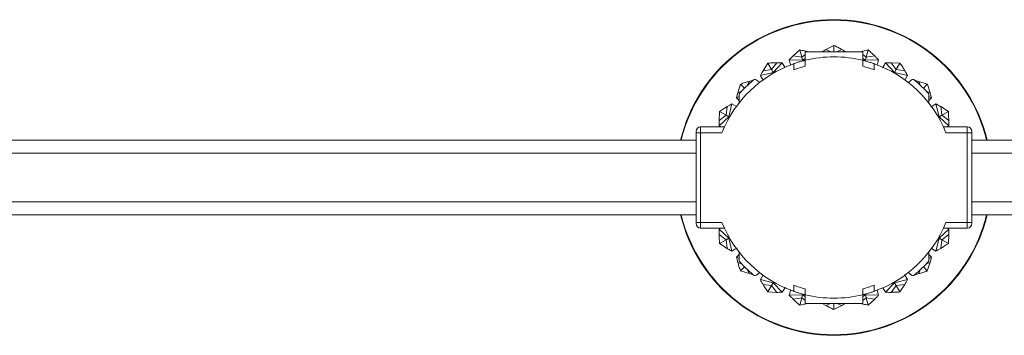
# Model space of a CAD drawing. Header units: millimetres. Extents: x -453 to 1924, y -67 to 428.
# Tile 40 of 88: x 372 to 543, y -67 to -12. Entities that reach past the tile are written whole.
import ezdxf

# ---------------------------------------------------------------- set-up
doc = ezdxf.new("R2010")
doc.units = ezdxf.units.MM

# ---------------------------------------------------------------- blocks, each defined once
blk = doc.blocks.new('Drawing View3')
at = {"color": 7, "linetype": 'Continuous', "lineweight": 18}
for p, q in [((598.61, 49.73), (600, 50.45)), ((599.48, 49.35), (598.61, 49.73)), ((600, 50.45), (600, 49.35)), ((600.52, 49.35), (601.39, 49.73)), ((592.9, 48.61), (594.05, 49.66)), ((594.39, 48.39), (592.9, 48.61)), ((594.05, 49.66), (594.39, 48.39)), ((594.39, 48.39), (595, 48.87)), ((594.39, 48.39), (594.53, 47.87)), ((594.53, 47.87), (595, 48.16)), ((605, 49.35), (595, 49.35)), ((595, 49.35), (595, 47.85)), ((604.56, 49.35), (605.95, 49.66)), ((605, 47.85), (605, 49.35)), ((605.61, 48.39), (605, 48.87)), ((605.47, 47.87), (605, 48.16)), ((605.61, 48.39), (605.47, 47.87)), ((605.95, 49.66), (605.61, 48.39)), ((605.61, 48.39), (607.1, 48.61)), ((587.67, 46.05), (588.51, 47.37)), ((588.51, 47.37), (589.16, 46.23)), ((589.16, 46.23), (590.07, 47.43)), ((589.44, 45.76), (591.02, 47.43)), ((591.02, 47.43), (591.47, 46.64)), ((594.53, 47.87), (592.23, 47.93)), ((593, 46.19), (593, 47.26)), ((594.53, 47.87), (594.56, 47.74)), ((595, 46.82), (595, 47.85)), ((605, 46.82), (605, 47.85)), ((605.47, 47.87), (605.44, 47.74)), ((605.47, 47.87), (607.77, 47.93)), ((607, 46.19), (607, 47.26)), ((607.77, 47.93), (607.52, 46.99)), ((610.56, 45.76), (608.98, 47.43)), ((609.93, 47.43), (611.49, 47.37)), ((610.84, 46.23), (609.93, 47.43)), ((611.49, 47.37), (610.84, 46.23)), ((589.44, 45.76), (587.2, 45.22)), ((589.16, 46.23), (587.67, 46.05)), ((589.16, 46.23), (589.44, 45.76)), ((589.44, 45.76), (589.5, 45.64)), ((610.56, 45.76), (610.5, 45.64)), ((610.84, 46.23), (610.56, 45.76)), ((610.56, 45.76), (612.8, 45.22)), ((610.84, 46.23), (612.33, 46.05)), ((612.8, 45.22), (612.31, 44.38)), ((583.27, 42.22), (583.75, 43.71)), ((583.75, 43.71), (584.44, 43.01)), ((584.97, 43.52), (585.23, 44.18)), ((587.02, 43.97), (586.63, 44.36)), ((613.37, 44.36), (612.98, 43.97)), ((614.77, 44.18), (616.25, 43.71)), ((615.03, 43.52), (614.77, 44.18)), ((616.25, 43.71), (615.56, 43.01)), ((583.49, 41.55), (583.04, 41.3)), ((583.49, 40.85), (583.04, 41.3)), ((583.93, 42.49), (583.27, 42.22)), ((583.49, 40.43), (583.49, 42)), ((616.07, 42.49), (616.73, 42.22)), ((616.51, 42), (616.51, 40.43)), ((616.51, 41.55), (616.96, 41.3)), ((616.96, 41.3), (616.51, 40.85)), ((581.23, 38.29), (581.41, 39.79)), ((581.7, 38.02), (582.24, 40.26)), ((582.24, 40.26), (583.04, 39.8)), ((618.3, 38.02), (617.76, 40.26)), ((618.59, 39.79), (619.91, 38.95)), ((618.77, 38.29), (618.59, 39.79)), ((580.02, 37.39), (580.09, 38.95)), ((581.23, 38.29), (580.02, 37.39)), ((581.7, 38.02), (580.03, 36.44)), ((580.09, 38.95), (581.23, 38.29)), ((581.23, 38.29), (581.7, 38.02)), ((581.7, 38.02), (581.81, 37.96)), ((618.3, 38.02), (618.19, 37.96)), ((618.77, 38.29), (618.3, 38.02)), ((618.3, 38.02), (619.97, 36.44)), ((619.91, 38.95), (618.77, 38.29)), ((618.77, 38.29), (619.98, 37.39)), ((576.8, 35.26), (576.8, 36.26)), ((576.8, 36.26), (580.93, 36.26)), ((580.35, 36.26), (580.03, 36.44)), ((623.2, 36.26), (619.07, 36.26)), ((619.97, 36.44), (619.65, 36.26)), ((623.2, 36.26), (623.2, 35.26)), ((576, 35.46), (576, 35.26)), ((576, 35.26), (576.8, 35.26)), ((576, 35.26), (576, 19.66)), ((576.8, 19.66), (576.8, 35.26)), ((580.5, 35.26), (576.8, 35.26)), ((623.2, 35.26), (619.5, 35.26)), ((624, 35.26), (623.2, 35.26)), ((623.2, 35.26), (623.2, 19.66)), ((624, 35.46), (624, 35.26)), ((624, 35.26), (624, 19.66)), ((576, 33.96), (424, 33.96)), ((700.11, 33.96), (624, 33.96)), ((424, 31.71), (576, 31.71)), ((624, 31.71), (700.11, 31.71)), ((424, 23.21), (576, 23.21)), ((624, 23.21), (700.11, 23.21)), ((424, 20.96), (576, 20.96)), ((624, 20.96), (700.11, 20.96)), ((576, 19.66), (576, 19.46)), ((576, 19.66), (576.8, 19.66)), ((576.8, 18.66), (576.8, 19.66)), ((576.8, 19.66), (580.5, 19.66)), ((623.2, 19.66), (619.5, 19.66)), ((623.2, 19.66), (623.2, 18.66)), ((624, 19.66), (623.2, 19.66)), ((624, 19.66), (624, 19.46)), ((576.8, 18.66), (580.93, 18.66)), ((581.23, 16.62), (580.02, 17.52)), ((580.03, 18.48), (580.35, 18.66)), ((581.7, 16.89), (580.03, 18.48)), ((618.3, 16.89), (619.97, 18.48)), ((618.77, 16.62), (619.98, 17.52)), ((623.2, 18.66), (619.07, 18.66)), ((619.65, 18.66), (619.97, 18.48)), ((619.98, 17.52), (619.91, 15.96)), ((580.09, 15.96), (581.23, 16.62)), ((581.41, 15.12), (580.09, 15.96)), ((581.23, 16.62), (581.7, 16.89)), ((581.23, 16.62), (581.41, 15.12)), ((581.7, 16.89), (581.81, 16.96)), ((581.7, 16.89), (582.24, 14.66)), ((618.3, 16.89), (617.76, 14.66)), ((618.3, 16.89), (618.19, 16.96)), ((618.77, 16.62), (618.3, 16.89)), ((618.77, 16.62), (618.59, 15.12)), ((619.91, 15.96), (618.77, 16.62)), ((583.04, 13.61), (583.49, 14.07)), ((583.49, 12.92), (583.49, 14.48)), ((616.51, 14.48), (616.51, 12.92)), ((616.51, 14.07), (616.96, 13.61)), ((617.76, 14.66), (616.96, 15.12)), ((583.49, 13.37), (583.04, 13.61)), ((583.93, 12.43), (583.27, 12.69)), ((616.07, 12.43), (616.73, 12.69)), ((616.73, 12.69), (616.25, 11.2)), ((616.51, 13.37), (616.96, 13.61)), ((583.75, 11.2), (584.44, 11.9)), ((585.23, 10.73), (583.75, 11.2)), ((584.97, 11.39), (585.23, 10.73)), ((586.63, 10.55), (587.02, 10.95)), ((587.2, 9.7), (587.69, 10.54)), ((612.98, 10.95), (613.37, 10.55)), ((615.03, 11.39), (614.77, 10.73)), ((616.25, 11.2), (615.56, 11.9)), ((589.44, 9.16), (587.2, 9.7)), ((589.16, 8.69), (587.67, 8.87)), ((588.51, 7.55), (589.16, 8.69)), ((589.16, 8.69), (589.44, 9.16)), ((589.16, 8.69), (590.07, 7.48)), ((589.44, 9.16), (589.5, 9.27)), ((589.44, 9.16), (591.02, 7.49)), ((593, 8.72), (593, 7.66)), ((607, 8.72), (607, 7.66)), ((610.56, 9.16), (608.98, 7.49)), ((610.84, 8.69), (609.93, 7.48)), ((610.56, 9.16), (610.5, 9.27)), ((610.56, 9.16), (612.8, 9.7)), ((610.84, 8.69), (610.56, 9.16)), ((610.84, 8.69), (612.33, 8.87)), ((611.49, 7.55), (610.84, 8.69)), ((612.33, 8.87), (611.49, 7.55)), ((590.07, 7.48), (588.51, 7.55)), ((592.23, 6.99), (592.48, 7.92)), ((594.53, 7.05), (592.23, 6.99)), ((594.39, 6.52), (594.53, 7.05)), ((594.53, 7.05), (594.56, 7.17)), ((594.53, 7.05), (595, 6.76)), ((595, 8.09), (595, 7.06)), ((595, 7.06), (595, 5.56)), ((605, 8.09), (605, 7.06)), ((605, 5.56), (605, 7.06)), ((605.47, 7.05), (605, 6.76)), ((605.47, 7.05), (605.44, 7.17)), ((605.47, 7.05), (607.77, 6.99)), ((605.61, 6.52), (605.47, 7.05)), ((608.98, 7.49), (608.53, 8.28)), ((594.39, 6.52), (592.9, 6.31)), ((594.05, 5.25), (594.39, 6.52)), ((595.44, 5.56), (594.05, 5.25)), ((594.39, 6.52), (595, 6.04)), ((595, 5.56), (605, 5.56)), ((599.48, 5.56), (598.61, 5.19)), ((600, 4.47), (600, 5.56)), ((601.39, 5.19), (600, 4.47)), ((600.52, 5.56), (601.39, 5.19)), ((605.61, 6.52), (605, 6.04)), ((605.61, 6.52), (607.1, 6.31)), ((605.95, 5.25), (605.61, 6.52)), ((607.1, 6.31), (605.95, 5.25))]:
    blk.add_line(p, q, dxfattribs=at)
for centre, radius, start, end in [((600, 27.46), 27.46, 13.6933, 166.3067), ((600, 27.46), 27.36, 13.7425, 166.2575), ((600, 27.46), 21, 76.2259, 103.7741), ((600, 27.46), 21, 109.4712, 158.1963), ((600, 27.46), 20, 104.4775, 110.4873), ((600, 27.46), 20, 69.5127, 75.5225), ((600, 27.46), 21, 21.8037, 70.5288), ((600, 27.46), 22, 129.6624, 138.6353), ((586.28, 44.01), 0.5, 45, 129.6624), ((613.72, 44.01), 0.5, 50.3376, 135), ((600, 27.46), 22, 41.3647, 50.3376), ((576.8, 35.46), 0.8, 90, 180), ((623.2, 35.46), 0.8, 0, 90), ((600, 27.46), 27.46, 193.6933, 270), ((600, 27.46), 27.36, 193.7425, 270), ((600, 27.46), 27.46, 270, 346.3067), ((600, 27.46), 27.36, 270, 346.2575), ((576.8, 19.46), 0.8, 180, 270), ((600, 27.46), 21, 201.8037, 250.5288), ((600, 27.46), 21, 289.4712, 338.1963), ((623.2, 19.46), 0.8, 270, 0), ((600, 27.46), 22, 221.3647, 230.3376), ((600, 27.46), 22, 309.6624, 318.6353), ((586.28, 10.91), 0.5, 230.3376, 315), ((613.72, 10.91), 0.5, 225, 309.6624), ((600, 27.46), 20, 249.5127, 255.5225), ((600, 27.46), 20, 284.4775, 290.4873), ((600, 27.46), 21, 256.2259, 283.7741)]:
    blk.add_arc(centre, radius, start, end, dxfattribs=at)
for points, knots in [([(597.98, 49.35), (598.07, 49.41), (598.28, 49.54), (598.49, 49.66), (598.61, 49.73)], [0, 0, 0, 0, 0.42971, 1, 1, 1, 1]), ([(600, 50.45), (600.26, 50.32), (600.73, 50.09), (601.18, 49.84), (601.39, 49.73)], [0, 0, 0, 0, 0.552665, 1, 1, 1, 1]), ([(601.39, 49.73), (601.54, 49.64), (601.75, 49.52), (601.96, 49.39), (602.02, 49.35)], [0, 0, 0, 0, 0.724991, 1, 1, 1, 1]), ([(592.23, 47.93), (592.35, 48.06), (592.57, 48.29), (592.8, 48.51), (592.9, 48.61)], [0, 0, 0, 0, 0.559996, 1, 1, 1, 1]), ([(594.05, 49.66), (594.33, 49.61), (594.81, 49.52), (595.27, 49.4), (595.46, 49.35)], [0, 0, 0, 0, 0.599877, 1, 1, 1, 1]), ([(605.95, 49.66), (606.17, 49.47), (606.56, 49.13), (606.93, 48.77), (607.1, 48.61)], [0, 0, 0, 0, 0.552665, 1, 1, 1, 1]), ([(607.1, 48.61), (607.23, 48.48), (607.45, 48.26), (607.67, 48.03), (607.77, 47.93)], [0, 0, 0, 0, 0.560003, 1, 1, 1, 1]), ([(588.51, 47.37), (588.79, 47.39), (589.31, 47.42), (589.83, 47.43), (590.07, 47.43)], [0, 0, 0, 0, 0.552665, 1, 1, 1, 1]), ([(590.07, 47.43), (590.24, 47.44), (590.56, 47.44), (590.88, 47.43), (591.02, 47.43)], [0, 0, 0, 0, 0.560003, 1, 1, 1, 1]), ([(592.47, 47.05), (592.46, 47.07), (592.38, 47.37), (592.3, 47.66), (592.23, 47.93)], [0, 0, 0, 0, 0.085246, 1, 1, 1, 1]), ([(595, 47.85), (594.99, 47.85), (594.97, 47.85), (594.8, 47.81), (594.56, 47.74), (594.25, 47.66), (593.91, 47.56), (593.57, 47.45), (593.28, 47.35), (593.08, 47.28), (593, 47.26), (593, 47.26), (593, 47.26)], [0, 0, 0, 0, 0.102692, 0.205345, 0.309125, 0.415784, 0.526123, 0.639705, 0.754182, 0.86573, 0.971495, 1, 1, 1, 1]), ([(607, 47.26), (606.99, 47.26), (606.97, 47.27), (606.81, 47.32), (606.58, 47.4), (606.27, 47.5), (605.92, 47.61), (605.57, 47.71), (605.28, 47.78), (605.08, 47.83), (605.01, 47.85), (605, 47.85), (605, 47.85)], [0, 0, 0, 0, 0.100795, 0.201493, 0.304873, 0.413747, 0.527057, 0.641563, 0.753853, 0.862272, 0.967136, 1, 1, 1, 1]), ([(608.46, 46.52), (608.49, 46.58), (608.67, 46.88), (608.84, 47.18), (608.98, 47.43)], [0, 0, 0, 0, 0.202567, 1, 1, 1, 1]), ([(608.98, 47.43), (609.16, 47.43), (609.48, 47.44), (609.79, 47.44), (609.93, 47.43)], [0, 0, 0, 0, 0.559996, 1, 1, 1, 1]), ([(611.49, 47.37), (611.65, 47.13), (611.95, 46.69), (612.21, 46.25), (612.33, 46.05)], [0, 0, 0, 0, 0.5526646, 1, 1, 1, 1]), ([(587.2, 45.22), (587.28, 45.38), (587.44, 45.66), (587.6, 45.93), (587.67, 46.05)], [0, 0, 0, 0, 0.559996, 1, 1, 1, 1]), ([(587.7, 44.35), (587.67, 44.4), (587.5, 44.69), (587.34, 44.98), (587.2, 45.22)], [0, 0, 0, 0, 0.16415, 1, 1, 1, 1]), ([(612.33, 46.05), (612.42, 45.9), (612.58, 45.62), (612.74, 45.34), (612.8, 45.22)], [0, 0, 0, 0, 0.560003, 1, 1, 1, 1]), ([(583.75, 43.71), (584.02, 43.81), (584.51, 43.98), (585.01, 44.12), (585.23, 44.18)], [0, 0, 0, 0, 0.552665, 1, 1, 1, 1]), ([(585.23, 44.18), (585.41, 44.23), (585.64, 44.29), (585.87, 44.35), (585.93, 44.37)], [0, 0, 0, 0, 0.742845, 1, 1, 1, 1]), ([(614.07, 44.36), (614.17, 44.34), (614.4, 44.28), (614.63, 44.22), (614.77, 44.18)], [0, 0, 0, 0, 0.4155677, 1, 1, 1, 1]), ([(616.25, 43.71), (616.35, 43.44), (616.52, 42.95), (616.66, 42.45), (616.73, 42.22)], [0, 0, 0, 0, 0.552665, 1, 1, 1, 1]), ([(583.04, 41.3), (583.08, 41.47), (583.15, 41.78), (583.24, 42.09), (583.27, 42.22)], [0, 0, 0, 0, 0.559996, 1, 1, 1, 1]), ([(616.73, 42.22), (616.77, 42.05), (616.86, 41.75), (616.93, 41.44), (616.96, 41.3)], [0, 0, 0, 0, 0.560003, 1, 1, 1, 1]), ([(580.09, 38.95), (580.33, 39.11), (580.76, 39.4), (581.21, 39.67), (581.41, 39.79)], [0, 0, 0, 0, 0.552665, 1, 1, 1, 1]), ([(581.41, 39.79), (581.56, 39.88), (581.84, 40.04), (582.11, 40.19), (582.24, 40.26)], [0, 0, 0, 0, 0.560003, 1, 1, 1, 1]), ([(616.85, 39.73), (616.91, 39.77), (617.22, 39.94), (617.52, 40.12), (617.76, 40.26)], [0, 0, 0, 0, 0.207741, 1, 1, 1, 1]), ([(617.76, 40.26), (617.92, 40.17), (618.2, 40.02), (618.47, 39.86), (618.59, 39.79)], [0, 0, 0, 0, 0.559996, 1, 1, 1, 1]), ([(619.91, 38.95), (619.93, 38.66), (619.96, 38.14), (619.97, 37.62), (619.98, 37.39)], [0, 0, 0, 0, 0.552665, 1, 1, 1, 1]), ([(580.03, 36.44), (580.03, 36.62), (580.02, 36.93), (580.02, 37.25), (580.02, 37.39)], [0, 0, 0, 0, 0.559996, 1, 1, 1, 1]), ([(619.98, 37.39), (619.98, 37.21), (619.98, 36.9), (619.97, 36.58), (619.97, 36.44)], [0, 0, 0, 0, 0.560003, 1, 1, 1, 1]), ([(580.02, 17.52), (580.02, 17.7), (580.02, 18.02), (580.03, 18.34), (580.03, 18.48)], [0, 0, 0, 0, 0.5600028, 1, 1, 1, 1]), ([(580.09, 15.96), (580.07, 16.25), (580.04, 16.77), (580.03, 17.29), (580.02, 17.52)], [0, 0, 0, 0, 0.552665, 1, 1, 1, 1]), ([(619.97, 18.48), (619.97, 18.3), (619.98, 17.98), (619.98, 17.66), (619.98, 17.52)], [0, 0, 0, 0, 0.559996, 1, 1, 1, 1]), ([(619.91, 15.96), (619.67, 15.8), (619.24, 15.51), (618.79, 15.24), (618.59, 15.12)], [0, 0, 0, 0, 0.552665, 1, 1, 1, 1]), ([(582.24, 14.66), (582.08, 14.74), (581.8, 14.89), (581.53, 15.05), (581.41, 15.12)], [0, 0, 0, 0, 0.5599959, 1, 1, 1, 1]), ([(583.15, 15.18), (583.09, 15.15), (582.78, 14.97), (582.48, 14.8), (582.24, 14.66)], [0, 0, 0, 0, 0.207741, 1, 1, 1, 1]), ([(618.59, 15.12), (618.44, 15.03), (618.16, 14.87), (617.89, 14.72), (617.76, 14.66)], [0, 0, 0, 0, 0.560003, 1, 1, 1, 1]), ([(583.27, 12.69), (583.23, 12.86), (583.14, 13.17), (583.07, 13.48), (583.04, 13.61)], [0, 0, 0, 0, 0.560003, 1, 1, 1, 1]), ([(583.75, 11.2), (583.65, 11.48), (583.48, 11.97), (583.34, 12.47), (583.27, 12.69)], [0, 0, 0, 0, 0.5526646, 1, 1, 1, 1]), ([(616.96, 13.61), (616.92, 13.44), (616.85, 13.13), (616.76, 12.83), (616.73, 12.69)], [0, 0, 0, 0, 0.559996, 1, 1, 1, 1]), ([(585.93, 10.55), (585.83, 10.58), (585.6, 10.63), (585.37, 10.7), (585.23, 10.73)], [0, 0, 0, 0, 0.415568, 1, 1, 1, 1]), ([(612.3, 10.56), (612.33, 10.51), (612.5, 10.22), (612.66, 9.94), (612.8, 9.7)], [0, 0, 0, 0, 0.16415, 1, 1, 1, 1]), ([(614.77, 10.73), (614.59, 10.69), (614.36, 10.62), (614.13, 10.57), (614.07, 10.55)], [0, 0, 0, 0, 0.742845, 1, 1, 1, 1]), ([(616.25, 11.2), (615.98, 11.11), (615.49, 10.94), (614.99, 10.8), (614.77, 10.73)], [0, 0, 0, 0, 0.552665, 1, 1, 1, 1]), ([(587.67, 8.87), (587.58, 9.02), (587.42, 9.29), (587.26, 9.57), (587.2, 9.7)], [0, 0, 0, 0, 0.560003, 1, 1, 1, 1]), ([(588.51, 7.55), (588.35, 7.79), (588.05, 8.22), (587.79, 8.67), (587.67, 8.87)], [0, 0, 0, 0, 0.552665, 1, 1, 1, 1]), ([(612.8, 9.7), (612.72, 9.54), (612.56, 9.26), (612.4, 8.99), (612.33, 8.87)], [0, 0, 0, 0, 0.5599959, 1, 1, 1, 1]), ([(591.02, 7.49), (590.84, 7.49), (590.52, 7.48), (590.21, 7.48), (590.07, 7.48)], [0, 0, 0, 0, 0.559996, 1, 1, 1, 1]), ([(591.54, 8.4), (591.51, 8.34), (591.33, 8.03), (591.16, 7.73), (591.02, 7.49)], [0, 0, 0, 0, 0.2025667, 1, 1, 1, 1]), ([(592.9, 6.31), (592.77, 6.43), (592.55, 6.66), (592.33, 6.89), (592.23, 6.99)], [0, 0, 0, 0, 0.560003, 1, 1, 1, 1]), ([(595, 7.06), (595, 7.06), (594.98, 7.07), (594.87, 7.1), (594.65, 7.15), (594.36, 7.23), (594.02, 7.33), (593.68, 7.43), (593.36, 7.53), (593.13, 7.61), (593.01, 7.65), (593, 7.66), (593, 7.66)], [0, 0, 0, 0, 0.070113, 0.172193, 0.275296, 0.380868, 0.489956, 0.602613, 0.717149, 0.830046, 0.937783, 1, 1, 1, 1]), ([(607, 7.66), (606.99, 7.66), (606.98, 7.65), (606.87, 7.61), (606.65, 7.54), (606.37, 7.44), (606.03, 7.34), (605.67, 7.24), (605.36, 7.15), (605.13, 7.09), (605.02, 7.07), (605, 7.06), (605, 7.06)], [0, 0, 0, 0, 0.072436, 0.171678, 0.273655, 0.380851, 0.493082, 0.607601, 0.720798, 0.830386, 0.936169, 1, 1, 1, 1]), ([(607.77, 6.99), (607.65, 6.86), (607.43, 6.63), (607.2, 6.41), (607.1, 6.31)], [0, 0, 0, 0, 0.5599959, 1, 1, 1, 1]), ([(607.53, 7.87), (607.54, 7.84), (607.62, 7.55), (607.7, 7.26), (607.77, 6.99)], [0, 0, 0, 0, 0.085246, 1, 1, 1, 1]), ([(609.93, 7.48), (609.76, 7.48), (609.44, 7.48), (609.12, 7.49), (608.98, 7.49)], [0, 0, 0, 0, 0.560003, 1, 1, 1, 1]), ([(611.49, 7.55), (611.21, 7.53), (610.69, 7.49), (610.17, 7.49), (609.93, 7.48)], [0, 0, 0, 0, 0.552665, 1, 1, 1, 1]), ([(594.05, 5.25), (593.83, 5.44), (593.44, 5.79), (593.07, 6.15), (592.9, 6.31)], [0, 0, 0, 0, 0.552665, 1, 1, 1, 1]), ([(598.61, 5.19), (598.46, 5.28), (598.25, 5.4), (598.04, 5.53), (597.98, 5.56)], [0, 0, 0, 0, 0.724991, 1, 1, 1, 1]), ([(600, 4.47), (599.74, 4.6), (599.27, 4.83), (598.82, 5.08), (598.61, 5.19)], [0, 0, 0, 0, 0.552665, 1, 1, 1, 1]), ([(602.02, 5.56), (601.93, 5.51), (601.72, 5.38), (601.51, 5.26), (601.39, 5.19)], [0, 0, 0, 0, 0.42971, 1, 1, 1, 1]), ([(605.95, 5.25), (605.67, 5.31), (605.19, 5.4), (604.73, 5.52), (604.54, 5.56)], [0, 0, 0, 0, 0.599877, 1, 1, 1, 1])]:
    blk.add_open_spline(points, degree=3, knots=knots, dxfattribs=at)

msp = doc.modelspace()

# ---------------------------------------------------------------- block references
at = {"color": 7, "linetype": 'Continuous', "lineweight": 18}
msp.add_blockref('Drawing View3', (-86.29, -66.57), dxfattribs=at)

doc.saveas('drawing.dxf')
